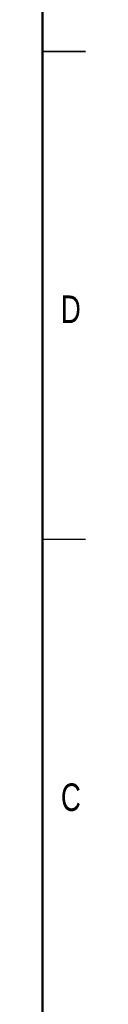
# Model space of a CAD drawing. Header units: inches. Extents: x 0.1 to 43.9, y 0.1 to 33.9.
# Tile 43 of 50: x 43.5 to 43.875, y 8.7 to 17.276. Entities that reach past the tile are written whole.
import ezdxf

# ---------------------------------------------------------------- set-up
doc = ezdxf.new("R2010")
doc.units = ezdxf.units.IN
doc.header["$MEASUREMENT"] = 0
doc.styles.add('SLDTEXTSTYLE0', font='TXT', dxfattribs={"width": 0.75})

msp = doc.modelspace()

# ---------------------------------------------------------------- linework, layer by layer
at = {"color": 7, "linetype": 'Continuous', "lineweight": 50}
msp.add_line((43.5, 33.5), (43.5, 0.5), dxfattribs=at)
at = {"color": 7, "linetype": 'Continuous', "lineweight": 25}
for p, q in [((43.875, 17), (43.5, 17)), ((43.5, 17), (43.875, 17)), ((43.5, 12.75), (43.875, 12.75))]:
    msp.add_line(p, q, dxfattribs=at)

# ---------------------------------------------------------------- texts
at = {"color": 7, "linetype": 'Continuous', "lineweight": 0, "char_height": 0.24, "attachment_point": 2, "style": 'SLDTEXTSTYLE0'}
for s, insert in [('D', (43.7473, 14.874)), ('C', (43.7475, 10.624))]:
    msp.add_mtext(s, dxfattribs=dict(at, insert=insert))

doc.saveas('drawing.dxf')
